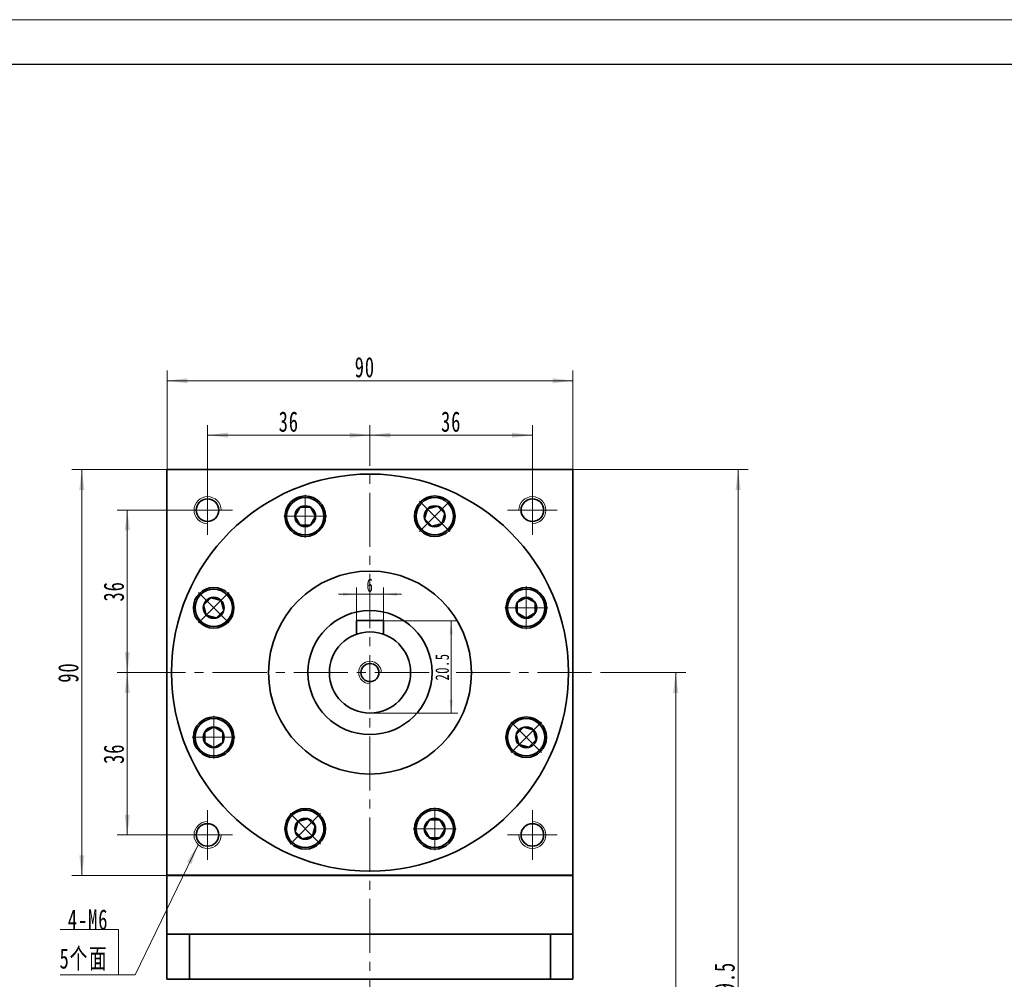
# Model space of a CAD drawing. Header units: millimetres. Extents: x -67 to 765, y -51 to 538.
# Tile 4 of 4: x 329 to 547, y 325 to 538. Entities that reach past the tile are written whole.
import ezdxf

# ---------------------------------------------------------------- set-up
doc = ezdxf.new("R2010")
doc.units = ezdxf.units.MM
doc.set_wipeout_variables(frame=1)
doc.linetypes.add('点画线', pattern=[18, 12, -2, 2, -2])
doc.layers.get('0').update_dxf_attribs({"lineweight": 35})
for name, color, linetype, lineweight in [('EB0', 7, 'Continuous', 35), ('中心线层', 1, '点画线', 18), ('图框_外框线', 7, 'Continuous', 18), ('尺寸线层', 3, 'Continuous', 18), ('粗实线', 7, 'Continuous', 50), ('粗实线层', 7, 'Continuous', 35)]:
    doc.layers.add(name, color=color, linetype=linetype, lineweight=lineweight)
doc.styles.add('标准', font='txt', dxfattribs={"width": 0.667})
doc.dimstyles.new('a4-1-1', dxfattribs={"dimtxt": 3, "dimasz": 3, "dimexe": 1.5, "dimexo": 0, "dimgap": 0.5, "dimtad": 1, "dimdec": 3, "dimdsep": 46, "dimtxsty": '标准', "dimblk": '_CAXARROW', "dimcen": 0, "dimdle": 4, "dimazin": 2, "dimtfac": 0.707107, "dimtdec": 3, "dimtix": 1, "dimtmove": 2, "dimatfit": 3, "dimfxl": 1, "dimfrac": 2, "dimtolj": 1, "dimtzin": 0, "dimarcsym": 1})

# ---------------------------------------------------------------- blocks, each defined once
blk = doc.blocks.new('*X10')
at = {"layer": '尺寸线层', "linetype": 'Continuous', "transparency": 16777216}
for points in [[(361.33, 457.81), (365.83, 458.37), (365.83, 457.24)], [(451.33, 457.81), (446.83, 458.37), (446.83, 457.24)]]:
    blk.add_hatch(color=0, dxfattribs=at).paths.add_polyline_path(points, flags=0)
at = {"layer": '尺寸线层', "color": 0, "linetype": 'Continuous', "transparency": 16777216}
for p, q in [((361.33, 438.12), (361.33, 460.06)), ((451.33, 438.12), (451.33, 460.06)), ((361.33, 457.81), (451.33, 457.81))]:
    blk.add_line(p, q, dxfattribs=at)
at = {"layer": '尺寸线层', "color": 0, "transparency": 16777216, "insert": (405.19, 460.78), "char_height": 4.5, "width": 9, "attachment_point": 5, "line_spacing_factor": 1.15057, "style": '标准'}
blk.add_mtext('\\T1.1;90', dxfattribs=at)
blk = doc.blocks.new('_CAXARROW')
blk.add_hatch(color=0).paths.add_polyline_path([(0, 0), (-1, 0.125), (-1, -0.125)], flags=0)
blk = doc.blocks.new('*X11')
at = {"layer": '尺寸线层', "linetype": 'Continuous', "transparency": 16777216}
for points in [[(370.33, 445.74), (374.83, 445.18), (374.83, 446.3)], [(406.33, 445.74), (401.83, 445.18), (401.83, 446.3)]]:
    blk.add_hatch(color=0, dxfattribs=at).paths.add_polyline_path(points, flags=0)
at = {"layer": '尺寸线层', "color": 0, "linetype": 'Continuous', "transparency": 16777216}
for p, q in [((370.33, 434.62), (370.33, 447.99)), ((406.33, 441.12), (406.33, 447.99)), ((406.33, 445.74), (370.33, 445.74))]:
    blk.add_line(p, q, dxfattribs=at)
at = {"layer": '尺寸线层', "color": 0, "transparency": 16777216, "insert": (388.33, 448.71), "char_height": 4.5, "width": 9, "attachment_point": 5, "line_spacing_factor": 1.15057, "style": '标准'}
blk.add_mtext('\\T1.1;36', dxfattribs=at)
blk = doc.blocks.new('*X12')
at = {"layer": '尺寸线层', "linetype": 'Continuous', "transparency": 16777216}
for points in [[(406.33, 445.74), (410.83, 446.3), (410.83, 445.18)], [(442.33, 445.74), (437.83, 446.3), (437.83, 445.18)]]:
    blk.add_hatch(color=0, dxfattribs=at).paths.add_polyline_path(points, flags=0)
at = {"layer": '尺寸线层', "color": 0, "linetype": 'Continuous', "transparency": 16777216}
for p, q in [((406.33, 441.12), (406.33, 447.99)), ((442.33, 434.62), (442.33, 447.99)), ((406.33, 445.74), (442.33, 445.74))]:
    blk.add_line(p, q, dxfattribs=at)
at = {"layer": '尺寸线层', "color": 0, "transparency": 16777216, "insert": (424.33, 448.71), "char_height": 4.5, "width": 9, "attachment_point": 5, "line_spacing_factor": 1.15057, "style": '标准'}
blk.add_mtext('\\T1.1;36', dxfattribs=at)
blk = doc.blocks.new('*X13')
at = {"layer": '尺寸线层', "linetype": 'Continuous', "transparency": 16777216}
for points in [[(352.52, 429.12), (353.09, 424.62), (351.96, 424.62)], [(352.52, 393.12), (353.09, 397.62), (351.96, 397.62)]]:
    blk.add_hatch(color=0, dxfattribs=at).paths.add_polyline_path(points, flags=0)
at = {"layer": '尺寸线层', "color": 0, "linetype": 'Continuous', "transparency": 16777216}
for p, q in [((364.83, 429.12), (350.27, 429.12)), ((352.52, 429.12), (352.52, 393.12)), ((353.44, 393.12), (350.27, 393.12))]:
    blk.add_line(p, q, dxfattribs=at)
at = {"layer": '尺寸线层', "color": 0, "transparency": 16777216, "insert": (349.55, 411.12), "char_height": 4.5, "width": 9, "attachment_point": 5, "rotation": 90, "line_spacing_factor": 1.15057, "style": '标准'}
blk.add_mtext('\\T1.1;36', dxfattribs=at)
blk = doc.blocks.new('*X14')
at = {"layer": '尺寸线层', "linetype": 'Continuous', "transparency": 16777216}
for points in [[(352.52, 393.12), (353.09, 388.62), (351.96, 388.62)], [(352.52, 357.12), (353.09, 361.62), (351.96, 361.62)]]:
    blk.add_hatch(color=0, dxfattribs=at).paths.add_polyline_path(points, flags=0)
at = {"layer": '尺寸线层', "color": 0, "linetype": 'Continuous', "transparency": 16777216}
for p, q in [((353.44, 393.12), (350.27, 393.12)), ((352.52, 393.12), (352.52, 357.12)), ((364.83, 357.12), (350.27, 357.12))]:
    blk.add_line(p, q, dxfattribs=at)
at = {"layer": '尺寸线层', "color": 0, "transparency": 16777216, "insert": (349.55, 375.12), "char_height": 4.5, "width": 9, "attachment_point": 5, "rotation": 90, "line_spacing_factor": 1.15057, "style": '标准'}
blk.add_mtext('\\T1.1;36', dxfattribs=at)
blk = doc.blocks.new('*X15')
at = {"layer": '尺寸线层', "linetype": 'Continuous', "transparency": 16777216}
for points in [[(487.94, 438.12), (488.5, 433.62), (487.38, 433.62)], [(487.94, 208.62), (488.5, 213.12), (487.38, 213.12)]]:
    blk.add_hatch(color=0, dxfattribs=at).paths.add_polyline_path(points, flags=0)
at = {"layer": '尺寸线层', "color": 0, "linetype": 'Continuous', "transparency": 16777216}
for p, q in [((451.33, 438.12), (490.19, 438.12)), ((487.94, 438.12), (487.94, 208.62)), ((451.33, 208.62), (490.19, 208.62))]:
    blk.add_line(p, q, dxfattribs=at)
at = {"layer": '尺寸线层', "color": 0, "transparency": 16777216, "insert": (484.96, 323.37), "char_height": 4.5, "width": 21.0008, "attachment_point": 5, "rotation": 90, "line_spacing_factor": 1.15057, "style": '标准'}
blk.add_mtext('\\T1.1;229.5', dxfattribs=at)
blk = doc.blocks.new('*X16')
at = {"layer": '尺寸线层', "linetype": 'Continuous', "transparency": 16777216}
for points in [[(474.1, 393.12), (474.66, 388.62), (473.53, 388.62)], [(474.1, 208.62), (474.66, 213.12), (473.53, 213.12)]]:
    blk.add_hatch(color=0, dxfattribs=at).paths.add_polyline_path(points, flags=0)
at = {"layer": '尺寸线层', "color": 0, "linetype": 'Continuous', "transparency": 16777216}
for p, q in [((457.98, 393.12), (476.35, 393.12)), ((474.1, 393.12), (474.1, 208.62)), ((451.33, 208.62), (476.35, 208.62))]:
    blk.add_line(p, q, dxfattribs=at)
at = {"layer": '尺寸线层', "color": 0, "transparency": 16777216, "insert": (471.11, 300.87), "char_height": 4.5, "width": 20.8061, "attachment_point": 5, "rotation": 90, "line_spacing_factor": 1.15057, "style": '标准'}
blk.add_mtext('\\T1.1;184.5', dxfattribs=at)
blk = doc.blocks.new('*X17')
at = {"layer": '尺寸线层', "linetype": 'Continuous', "transparency": 16777216}
for points in [[(424.33, 404.62), (424.7, 401.62), (423.95, 401.62)], [(424.33, 384.12), (424.7, 387.12), (423.95, 387.12)]]:
    blk.add_hatch(color=0, dxfattribs=at).paths.add_polyline_path(points, flags=0)
at = {"layer": '尺寸线层', "color": 0, "linetype": 'Continuous', "transparency": 16777216}
for p, q in [((409.33, 404.62), (425.83, 404.62)), ((424.33, 404.62), (424.33, 384.12)), ((406.33, 384.12), (425.83, 384.12))]:
    blk.add_line(p, q, dxfattribs=at)
at = {"layer": '尺寸线层', "color": 0, "transparency": 16777216, "insert": (422.34, 394.37), "char_height": 3, "width": 10.9547, "attachment_point": 5, "rotation": 90, "line_spacing_factor": 1.15057, "style": '标准'}
blk.add_mtext('\\T1.1;20.5', dxfattribs=at)
blk = doc.blocks.new('*X18')
at = {"layer": '尺寸线层', "linetype": 'Continuous'}
blk.add_hatch(color=0, dxfattribs=at).paths.add_polyline_path([(17.62, 28.86), (16.17, 24.56), (15.15, 25.05)], flags=0)
at = {"layer": '尺寸线层', "color": 0, "linetype": 'Continuous'}
blk.add_line((17.62, 28.86), (3.67, 0), dxfattribs=at)
at = {"layer": '尺寸线层', "color": 0}
for p, q in [((0, 10.09), (-12.97, 10.09)), ((0, 0), (0, 10.09)), ((3.67, 0), (0, 0)), ((0, 0), (-12.97, 0))]:
    blk.add_line(p, q, dxfattribs=at)
at = {"layer": '尺寸线层', "color": 0, "insert": (-2.25, 0.9), "char_height": 4.5, "width": 19.9754, "attachment_point": 9, "line_spacing_factor": 1.15057, "style": '标准'}
blk.add_mtext('\\T1.1;4-M6\\P5个面', dxfattribs=at)
blk = doc.blocks.new('*X26')
at = {"layer": '尺寸线层', "linetype": 'Continuous', "transparency": 16777216}
for points in [[(403.33, 410.48), (400.33, 410.1), (400.33, 410.85)], [(409.33, 410.48), (412.33, 410.1), (412.33, 410.85)]]:
    blk.add_hatch(color=0, dxfattribs=at).paths.add_polyline_path(points, flags=0)
at = {"layer": '尺寸线层', "color": 0, "linetype": 'Continuous', "transparency": 16777216}
for p, q in [((413.33, 410.48), (399.33, 410.48)), ((403.33, 404.62), (403.33, 411.98)), ((409.33, 404.62), (409.33, 411.98))]:
    blk.add_line(p, q, dxfattribs=at)
at = {"layer": '尺寸线层', "color": 0, "transparency": 16777216, "insert": (406.33, 412.46), "char_height": 3, "width": 6, "attachment_point": 5, "line_spacing_factor": 1.15057, "style": '标准'}
blk.add_mtext('\\T1.1;6', dxfattribs=at)
blk = doc.blocks.new('*X27')
at = {"layer": '中心线层', "linetype": '点画线', "lineweight": 18}
for p, q in [((0, -4.76), (0, 4.76)), ((-4.76, 0), (4.76, 0))]:
    blk.add_line(p, q, dxfattribs=at)
at = {"layer": '粗实线层'}
for p, q in [((-2.31, 0), (-1.15, 2)), ((-2.31, 0), (-1.15, -2)), ((-1.15, 2), (1.15, 2)), ((2.31, 0), (1.15, 2)), ((2.31, 0), (1.15, 2)), ((2.31, 0), (1.15, -2)), ((-1.15, -2), (1.15, -2))]:
    blk.add_line(p, q, dxfattribs=at)
blk.add_circle((0, 0), 2.31, dxfattribs=at)
for start, end in [(0, 180), (180, 360)]:
    blk.add_arc((0, 0), 4.14, start, end, dxfattribs=at)
blk = doc.blocks.new('*X28')
at = {"layer": '尺寸线层', "linetype": 'Continuous', "transparency": 16777216}
for points in [[(342.45, 438.12), (343.01, 433.62), (341.88, 433.62)], [(342.45, 348.12), (343.01, 352.62), (341.88, 352.62)]]:
    blk.add_hatch(color=0, dxfattribs=at).paths.add_polyline_path(points, flags=0)
at = {"layer": '尺寸线层', "color": 0, "linetype": 'Continuous', "transparency": 16777216}
for p, q in [((361.33, 438.12), (340.2, 438.12)), ((342.45, 438.12), (342.45, 348.12)), ((361.33, 348.12), (340.2, 348.12))]:
    blk.add_line(p, q, dxfattribs=at)
at = {"layer": '尺寸线层', "color": 0, "transparency": 16777216, "insert": (339.47, 393.12), "char_height": 4.5, "width": 9, "attachment_point": 5, "rotation": 90, "line_spacing_factor": 1.15057, "style": '标准'}
blk.add_mtext('\\T1.1;90', dxfattribs=at)

msp = doc.modelspace()

# ---------------------------------------------------------------- linework, layer by layer
at = {"layer": 'EB0'}
for p, q in [((451.3269, 335.1215), (361.3269, 335.1215)), ((361.3269, 335.1215), (361.3269, 325.1215)), ((366.3269, 335.1215), (366.3269, 325.1215)), ((446.3269, 335.1215), (446.3269, 325.1215)), ((451.3269, 335.1215), (451.3269, 325.1215)), ((451.3269, 325.1215), (361.3269, 325.1215))]:
    msp.add_line(p, q, dxfattribs=at)
at = {"layer": '中心线层'}
for p, q in [((406.3269, 204.9721), (406.3269, 441.1215)), ((370.3269, 423.6215), (370.3269, 434.6215)), ((442.3269, 434.6215), (442.3269, 423.6215)), ((364.8269, 429.1215), (375.8269, 429.1215)), ((436.8269, 429.1215), (447.8269, 429.1215)), ((353.435, 393.1215), (457.979, 393.1215)), ((370.3269, 351.6215), (370.3269, 362.6215)), ((442.3269, 362.6215), (442.3269, 351.6215)), ((375.8269, 357.1215), (364.8269, 357.1215)), ((447.8269, 357.1215), (436.8269, 357.1215))]:
    msp.add_line(p, q, dxfattribs=at)
at = {"layer": '粗实线', "lineweight": 40}
msp.add_line((451.3269, 348.1215), (361.3269, 348.1215), dxfattribs=at)
at = {"layer": '粗实线层'}
for p, q in [((361.3269, 438.1215), (451.3269, 438.1215)), ((361.3269, 348.1215), (361.3269, 438.1215)), ((451.3269, 348.1215), (451.3269, 438.1215)), ((409.3269, 404.6215), (403.3269, 404.6215)), ((403.3269, 404.6215), (403.3269, 401.6067)), ((409.3269, 404.6215), (409.3269, 401.6067)), ((361.3269, 348.1215), (361.3269, 335.1215)), ((451.3269, 335.1215), (451.3269, 348.1215)), ((361.3269, 335.1215), (451.3269, 335.1215))]:
    msp.add_line(p, q, dxfattribs=at)
for centre, radius in [((406.3269, 393.1215), 44), ((391.9763, 427.7669), 4.5), ((420.6775, 427.7669), 4.5), ((370.3269, 429.1215), 2.5), ((442.3269, 429.1215), 2.5), ((406.3269, 393.1215), 22.5), ((371.6814, 407.4721), 4.5), ((440.9724, 407.4721), 4.5), ((406.3269, 393.1215), 13.75), ((406.3269, 393.1215), 9), ((406.3269, 393.1215), 2), ((371.6814, 378.7708), 4.5), ((440.9724, 378.7708), 4.5), ((391.9763, 358.476), 4.5), ((420.6775, 358.476), 4.5), ((370.3269, 357.1215), 2.5), ((442.3269, 357.1215), 2.5)]:
    msp.add_circle(centre, radius, dxfattribs=at)
at = {"layer": '粗实线层', "lineweight": 18}
for centre, radius, start, end in [((370.3269, 429.1215), 3, 0, 270), ((442.3269, 429.1215), 3, 270, 180), ((406.3269, 393.1215), 2.5, 0, 270), ((370.3269, 357.1215), 3, 90, 360), ((442.3269, 357.1215), 3, 180, 90)]:
    msp.add_arc(centre, radius, start, end, dxfattribs=at)

# ---------------------------------------------------------------- block references
at = {"layer": '尺寸线层'}
msp.add_blockref('*X18', (350.5884, 326.1031), dxfattribs=at)

# ---------------------------------------------------------------- dimensions: what is measured, and where the dimension line sits
dim = msp.add_linear_dim(base=(451.3269, 457.8068), p1=(361.3269, 438.1215), p2=(451.3269, 438.1215), dimstyle='a4-1-1', override={"dimsah": 1, "dimtfac": 1, "dimtfill": 1, "dimtzin": 0}, dxfattribs=at)
dim.commit()
dim.dimension.update_dxf_attribs({"geometry": '*X10', "text_midpoint": (405.1941, 460.7816), "dimtype": 160})
for base, p1, p2, picture, middle in [((370.3269, 445.7387), (406.3269, 441.1215), (370.3269, 434.6215), '*X11', (388.3269, 448.7135)), ((442.3269, 445.7387), (406.3269, 441.1215), (442.3269, 434.6215), '*X12', (424.3269, 448.7135)), ((403.3269, 410.4794), (409.3269, 404.6215), (403.3269, 404.6215), '*X26', (406.3269, 412.4626))]:
    dim = msp.add_linear_dim(base=base, p1=p1, p2=p2, dimstyle='a4-1-1', override={"dimsah": 1, "dimtfill": 1, "dimtzin": 0}, dxfattribs=at)
    dim.commit()
    dim.dimension.update_dxf_attribs({"geometry": picture, "text_midpoint": middle})
for base, p1, p2, picture, middle in [((342.4471, 348.1215), (361.3269, 438.1215), (361.3269, 348.1215), '*X28', (339.4723, 393.1215)), ((487.93768, 208.62103), (451.32691, 438.12145), (451.32691, 208.62103), '*X15', (484.96282, 323.37124)), ((352.5239, 393.1215), (364.8269, 429.1215), (353.435, 393.1215), '*X13', (349.549, 411.1215)), ((424.3269, 384.1215), (409.3269, 404.6215), (406.3269, 384.1215), '*X17', (422.3437, 394.3715)), ((352.5239, 357.1215), (353.435, 393.1215), (364.8269, 357.1215), '*X14', (349.549, 375.1215)), ((474.09719, 208.62103), (457.97903, 393.12145), (451.32691, 208.62103), '*X16', (471.10976, 300.87124))]:
    dim = msp.add_linear_dim(base=base, p1=p1, p2=p2, angle=270, dimstyle='a4-1-1', override={"dimsah": 1, "dimtfill": 1, "dimtzin": 0}, dxfattribs=at)
    dim.commit()
    dim.dimension.update_dxf_attribs({"geometry": picture, "text_midpoint": middle})

# ---------------------------------------------------------------- next in the draw order: wipeouts: each hides what was drawn before it
for points in [[(396.1163, 427.7669), (396.1162, 427.7912), (396.116, 427.8155), (396.1156, 427.8397), (396.1151, 427.864), (396.1145, 427.8882), (396.1137, 427.9125), (396.1128, 427.9367), (396.1117, 427.961), (396.1105, 427.9852), (396.1092, 428.0094), (396.1077, 428.0336), (396.106, 428.0579), (396.1043, 428.082), (396.1024, 428.1062), (396.1003, 428.1304), (396.0981, 428.1546), (396.0957, 428.1787), (396.0933, 428.2029), (396.0906, 428.227), (396.0879, 428.2511), (396.085, 428.2752), (396.0819, 428.2992), (396.0787, 428.3233), (396.0754, 428.3473), (396.0719, 428.3713), (396.0683, 428.3953), (396.0646, 428.4193), (396.0607, 428.4433), (396.0566, 428.4672), (396.0525, 428.4911), (396.0525, 428.4911), (396.0144, 428.6798), (395.9676, 428.8665), (395.9122, 429.0508), (395.8482, 429.2324), (395.7759, 429.4108), (395.6954, 429.5856), (395.6069, 429.7565), (395.5105, 429.9231), (395.4064, 430.0851), (395.2949, 430.242), (395.1763, 430.3936), (395.0508, 430.5395), (394.9186, 430.6794), (394.78, 430.813), (394.6354, 430.9401), (394.485, 431.0602), (394.3292, 431.1733), (394.1683, 431.279), (394.0027, 431.3771), (393.8327, 431.4674), (393.6587, 431.5497), (393.4811, 431.6238), (393.3002, 431.6896), (393.1164, 431.7469), (392.9302, 431.7955), (392.7419, 431.8355), (392.5519, 431.8667), (392.3607, 431.889), (392.1687, 431.9025), (391.9763, 431.9069), (391.9763, 431.9069), (391.7838, 431.9025), (391.5918, 431.889), (391.4006, 431.8667), (391.2107, 431.8355), (391.0224, 431.7955), (390.8362, 431.7469), (390.6524, 431.6896), (390.4715, 431.6238), (390.2938, 431.5497), (390.1198, 431.4674), (389.9498, 431.3771), (389.7842, 431.279), (389.6233, 431.1733), (389.4675, 431.0602), (389.3172, 430.9401), (389.1726, 430.813), (389.034, 430.6794), (388.9018, 430.5395), (388.7762, 430.3936), (388.6576, 430.242), (388.5461, 430.0851), (388.4421, 429.9231), (388.3457, 429.7565), (388.2571, 429.5856), (388.1766, 429.4108), (388.1043, 429.2324), (388.0404, 429.0508), (387.985, 428.8665), (387.9382, 428.6798), (387.9001, 428.4911), (387.9001, 428.4911), (387.8959, 428.4672), (387.8919, 428.4433), (387.888, 428.4193), (387.8842, 428.3953), (387.8806, 428.3713), (387.8772, 428.3473), (387.8738, 428.3233), (387.8706, 428.2992), (387.8676, 428.2752), (387.8647, 428.2511), (387.8619, 428.227), (387.8593, 428.2029), (387.8568, 428.1787), (387.8545, 428.1546), (387.8523, 428.1304), (387.8502, 428.1062), (387.8483, 428.082), (387.8465, 428.0579), (387.8449, 428.0336), (387.8434, 428.0094), (387.842, 427.9852), (387.8408, 427.961), (387.8398, 427.9367), (387.8388, 427.9125), (387.8381, 427.8882), (387.8374, 427.864), (387.8369, 427.8397), (387.8366, 427.8155), (387.8363, 427.7912), (387.8363, 427.7669), (387.8363, 427.7669), (387.842, 427.5503), (387.859, 427.3342), (387.8872, 427.1193), (387.9267, 426.9062), (387.9773, 426.6954), (388.0389, 426.4876), (388.1113, 426.2833), (388.1942, 426.083), (388.2875, 425.8874), (388.3909, 425.6969), (388.5042, 425.5121), (388.6269, 425.3335), (388.7589, 425.1615), (388.8997, 424.9967), (389.0489, 424.8395), (389.2061, 424.6903), (389.3709, 424.5495), (389.5428, 424.4176), (389.7215, 424.2948), (389.9063, 424.1816), (390.0968, 424.0782), (390.2924, 423.9849), (390.4926, 423.9019), (390.6969, 423.8296), (390.9048, 423.768), (391.1155, 423.7174), (391.3286, 423.6779), (391.5435, 423.6496), (391.7596, 423.6326), (391.9763, 423.6269), (391.9763, 423.6269), (392.1929, 423.6326), (392.409, 423.6496), (392.6239, 423.6779), (392.837, 423.7174), (393.0478, 423.768), (393.2556, 423.8296), (393.4599, 423.9019), (393.6602, 423.9849), (393.8558, 424.0782), (394.0463, 424.1816), (394.2311, 424.2948), (394.4097, 424.4176), (394.5817, 424.5495), (394.7465, 424.6903), (394.9037, 424.8395), (395.0529, 424.9967), (395.1937, 425.1615), (395.3256, 425.3335), (395.4484, 425.5121), (395.5616, 425.6969), (395.665, 425.8874), (395.7584, 426.083), (395.8413, 426.2833), (395.9137, 426.4876), (395.9752, 426.6954), (396.0258, 426.9062), (396.0653, 427.1193), (396.0936, 427.3342), (396.1106, 427.5503)], [(423.605, 424.8395), (423.6221, 424.8567), (423.6391, 424.874), (423.656, 424.8914), (423.6728, 424.9089), (423.6895, 424.9265), (423.7061, 424.9442), (423.7226, 424.962), (423.7389, 424.9799), (423.7552, 424.9979), (423.7714, 425.016), (423.7875, 425.0342), (423.8034, 425.0525), (423.8193, 425.0708), (423.835, 425.0893), (423.8507, 425.1078), (423.8662, 425.1265), (423.8816, 425.1452), (423.8969, 425.164), (423.9121, 425.1829), (423.9272, 425.2019), (423.9422, 425.221), (423.9571, 425.2402), (423.9718, 425.2595), (423.9864, 425.2788), (424.001, 425.2983), (424.0154, 425.3178), (424.0297, 425.3374), (424.0439, 425.3571), (424.0579, 425.3768), (424.0719, 425.3967), (424.0719, 425.3967), (424.1784, 425.557), (424.2773, 425.7221), (424.3685, 425.8917), (424.4517, 426.0653), (424.5267, 426.2425), (424.5934, 426.4231), (424.6516, 426.6066), (424.7012, 426.7926), (424.7422, 426.9806), (424.7743, 427.1704), (424.7976, 427.3615), (424.812, 427.5535), (424.8175, 427.7459), (424.814, 427.9383), (424.8015, 428.1304), (424.7802, 428.3217), (424.75, 428.5118), (424.7109, 428.7003), (424.6632, 428.8868), (424.6068, 429.0708), (424.542, 429.2521), (424.4688, 429.4301), (424.3874, 429.6045), (424.2979, 429.775), (424.2007, 429.9411), (424.0958, 430.1025), (423.9836, 430.2589), (423.8642, 430.4099), (423.7379, 430.5551), (423.605, 430.6944), (423.605, 430.6944), (423.4657, 430.8273), (423.3205, 430.9536), (423.1695, 431.073), (423.0131, 431.1852), (422.8517, 431.2901), (422.6856, 431.3873), (422.5151, 431.4768), (422.3407, 431.5582), (422.1627, 431.6314), (421.9814, 431.6962), (421.7974, 431.7526), (421.6109, 431.8003), (421.4224, 431.8394), (421.2323, 431.8696), (421.041, 431.8909), (420.8489, 431.9034), (420.6565, 431.9069), (420.4641, 431.9014), (420.2721, 431.887), (420.081, 431.8637), (419.8912, 431.8316), (419.7032, 431.7906), (419.5172, 431.741), (419.3337, 431.6828), (419.1531, 431.6161), (418.9759, 431.5411), (418.8023, 431.4579), (418.6328, 431.3667), (418.4676, 431.2678), (418.3073, 431.1613), (418.3073, 431.1613), (418.2874, 431.1473), (418.2677, 431.1333), (418.248, 431.1191), (418.2284, 431.1048), (418.2089, 431.0904), (418.1894, 431.0758), (418.1701, 431.0612), (418.1508, 431.0465), (418.1316, 431.0316), (418.1125, 431.0166), (418.0935, 431.0015), (418.0746, 430.9863), (418.0558, 430.971), (418.0371, 430.9556), (418.0184, 430.9401), (417.9999, 430.9244), (417.9814, 430.9087), (417.9631, 430.8928), (417.9448, 430.8769), (417.9266, 430.8608), (417.9085, 430.8446), (417.8905, 430.8283), (417.8726, 430.812), (417.8548, 430.7955), (417.8371, 430.7789), (417.8195, 430.7622), (417.802, 430.7454), (417.7846, 430.7285), (417.7673, 430.7115), (417.7501, 430.6944), (417.7501, 430.6944), (417.6009, 430.5371), (417.4602, 430.3723), (417.3282, 430.2004), (417.2054, 430.0217), (417.0922, 429.8369), (416.9888, 429.6465), (416.8955, 429.4508), (416.8125, 429.2506), (416.7402, 429.0463), (416.6786, 428.8384), (416.628, 428.6277), (416.5885, 428.4146), (416.5602, 428.1997), (416.5432, 427.9836), (416.5375, 427.7669), (416.5432, 427.5503), (416.5602, 427.3342), (416.5885, 427.1193), (416.628, 426.9062), (416.6786, 426.6954), (416.7402, 426.4876), (416.8125, 426.2833), (416.8955, 426.083), (416.9888, 425.8874), (417.0922, 425.6969), (417.2054, 425.5121), (417.3282, 425.3335), (417.4602, 425.1615), (417.6009, 424.9967), (417.7501, 424.8395), (417.7501, 424.8395), (417.9073, 424.6903), (418.0721, 424.5495), (418.2441, 424.4176), (418.4227, 424.2948), (418.6075, 424.1816), (418.798, 424.0782), (418.9936, 423.9849), (419.1939, 423.9019), (419.3982, 423.8296), (419.606, 423.768), (419.8168, 423.7174), (420.0299, 423.6779), (420.2448, 423.6496), (420.4609, 423.6326), (420.6775, 423.6269), (420.8942, 423.6326), (421.1103, 423.6496), (421.3252, 423.6779), (421.5383, 423.7174), (421.749, 423.768), (421.9569, 423.8296), (422.1612, 423.9019), (422.3614, 423.9849), (422.5571, 424.0782), (422.7475, 424.1816), (422.9323, 424.2948), (423.111, 424.4176), (423.2829, 424.5495), (423.4477, 424.6903)], [(374.6088, 410.3995), (374.5916, 410.4166), (374.5743, 410.4336), (374.5569, 410.4505), (374.5394, 410.4673), (374.5218, 410.484), (374.5041, 410.5006), (374.4863, 410.5171), (374.4684, 410.5335), (374.4504, 410.5498), (374.4324, 410.5659), (374.4142, 410.582), (374.3959, 410.598), (374.3775, 410.6138), (374.3591, 410.6296), (374.3405, 410.6452), (374.3219, 410.6607), (374.3031, 410.6762), (374.2843, 410.6915), (374.2654, 410.7067), (374.2464, 410.7218), (374.2273, 410.7367), (374.2081, 410.7516), (374.1889, 410.7664), (374.1695, 410.781), (374.1501, 410.7955), (374.1306, 410.8099), (374.111, 410.8242), (374.0913, 410.8384), (374.0715, 410.8525), (374.0517, 410.8664), (374.0517, 410.8664), (373.8913, 410.9729), (373.7262, 411.0719), (373.5567, 411.163), (373.3831, 411.2462), (373.2058, 411.3212), (373.0252, 411.3879), (372.8418, 411.4461), (372.6558, 411.4958), (372.4677, 411.5367), (372.2779, 411.5689), (372.0869, 411.5922), (371.8949, 411.6066), (371.7025, 411.612), (371.51, 411.6085), (371.3179, 411.5961), (371.1266, 411.5747), (370.9365, 411.5445), (370.7481, 411.5055), (370.5616, 411.4577), (370.3775, 411.4014), (370.1963, 411.3365), (370.0183, 411.2633), (369.8438, 411.1819), (369.6734, 411.0925), (369.5073, 410.9952), (369.3459, 410.8904), (369.1895, 410.7781), (369.0385, 410.6587), (368.8932, 410.5324), (368.754, 410.3995), (368.754, 410.3995), (368.6211, 410.2603), (368.4948, 410.115), (368.3754, 409.964), (368.2631, 409.8077), (368.1583, 409.6462), (368.061, 409.4801), (367.9716, 409.3097), (367.8902, 409.1352), (367.817, 408.9572), (367.7521, 408.776), (367.6958, 408.5919), (367.648, 408.4055), (367.609, 408.217), (367.5788, 408.0269), (367.5574, 407.8356), (367.545, 407.6435), (367.5415, 407.451), (367.5469, 407.2586), (367.5613, 407.0667), (367.5846, 406.8756), (367.6168, 406.6858), (367.6577, 406.4977), (367.7074, 406.3117), (367.7656, 406.1283), (367.8323, 405.9477), (367.9073, 405.7704), (367.9905, 405.5968), (368.0816, 405.4273), (368.1806, 405.2622), (368.2871, 405.1018), (368.2871, 405.1018), (368.301, 405.082), (368.3151, 405.0622), (368.3293, 405.0425), (368.3436, 405.0229), (368.358, 405.0034), (368.3725, 404.984), (368.3871, 404.9646), (368.4019, 404.9454), (368.4168, 404.9262), (368.4317, 404.9071), (368.4468, 404.8881), (368.462, 404.8692), (368.4773, 404.8504), (368.4928, 404.8316), (368.5083, 404.813), (368.5239, 404.7944), (368.5397, 404.776), (368.5555, 404.7576), (368.5715, 404.7393), (368.5876, 404.7212), (368.6037, 404.7031), (368.62, 404.6851), (368.6364, 404.6672), (368.6529, 404.6494), (368.6695, 404.6317), (368.6862, 404.6141), (368.703, 404.5966), (368.7199, 404.5792), (368.7369, 404.5619), (368.754, 404.5447), (368.754, 404.5447), (368.9112, 404.3955), (369.076, 404.2547), (369.248, 404.1227), (369.4266, 404), (369.6114, 403.8867), (369.8019, 403.7833), (369.9975, 403.69), (370.1978, 403.6071), (370.4021, 403.5347), (370.6099, 403.4731), (370.8207, 403.4225), (371.0338, 403.3831), (371.2487, 403.3548), (371.4648, 403.3378), (371.6814, 403.3321), (371.8981, 403.3378), (372.1142, 403.3548), (372.3291, 403.3831), (372.5422, 403.4225), (372.7529, 403.4731), (372.9608, 403.5347), (373.1651, 403.6071), (373.3653, 403.69), (373.5609, 403.7833), (373.7514, 403.8867), (373.9362, 404), (374.1149, 404.1227), (374.2868, 404.2547), (374.4516, 404.3955), (374.6088, 404.5447), (374.6088, 404.5447), (374.758, 404.7019), (374.8988, 404.8667), (375.0308, 405.0386), (375.1535, 405.2173), (375.2668, 405.4021), (375.3702, 405.5926), (375.4635, 405.7882), (375.5464, 405.9884), (375.6188, 406.1927), (375.6804, 406.4006), (375.731, 406.6113), (375.7705, 406.8244), (375.7987, 407.0393), (375.8158, 407.2554), (375.8214, 407.4721), (375.8158, 407.6888), (375.7987, 407.9048), (375.7705, 408.1197), (375.731, 408.3328), (375.6804, 408.5436), (375.6188, 408.7514), (375.5464, 408.9557), (375.4635, 409.156), (375.3702, 409.3516), (375.2668, 409.5421), (375.1535, 409.7269), (375.0308, 409.9055), (374.8988, 410.0775), (374.758, 410.2423)], [(440.9724, 403.3321), (440.9967, 403.3322), (441.0209, 403.3324), (441.0452, 403.3327), (441.0694, 403.3332), (441.0937, 403.3339), (441.1179, 403.3346), (441.1422, 403.3356), (441.1664, 403.3366), (441.1907, 403.3378), (441.2149, 403.3392), (441.2391, 403.3407), (441.2633, 403.3423), (441.2875, 403.3441), (441.3117, 403.346), (441.3359, 403.3481), (441.36, 403.3503), (441.3842, 403.3526), (441.4083, 403.3551), (441.4324, 403.3577), (441.4565, 403.3605), (441.4806, 403.3634), (441.5047, 403.3664), (441.5288, 403.3696), (441.5528, 403.373), (441.5768, 403.3764), (441.6008, 403.3801), (441.6248, 403.3838), (441.6487, 403.3877), (441.6726, 403.3917), (441.6965, 403.3959), (441.6965, 403.3959), (441.8852, 403.434), (442.0719, 403.4808), (442.2563, 403.5362), (442.4378, 403.6001), (442.6162, 403.6724), (442.7911, 403.7529), (442.962, 403.8415), (443.1286, 403.9379), (443.2905, 404.042), (443.4475, 404.1534), (443.5991, 404.272), (443.745, 404.3976), (443.8849, 404.5298), (444.0185, 404.6684), (444.1455, 404.813), (444.2657, 404.9633), (444.3787, 405.1191), (444.4844, 405.28), (444.5825, 405.4456), (444.6728, 405.6156), (444.7551, 405.7897), (444.8292, 405.9673), (444.895, 406.1482), (444.9523, 406.332), (445.001, 406.5182), (445.041, 406.7065), (445.0722, 406.8964), (445.0945, 407.0876), (445.1079, 407.2796), (445.1124, 407.4721), (445.1124, 407.4721), (445.1079, 407.6645), (445.0945, 407.8565), (445.0722, 408.0477), (445.041, 408.2377), (445.001, 408.426), (444.9523, 408.6122), (444.895, 408.796), (444.8292, 408.9769), (444.7551, 409.1545), (444.6728, 409.3285), (444.5825, 409.4985), (444.4844, 409.6641), (444.3787, 409.825), (444.2657, 409.9808), (444.1455, 410.1312), (444.0185, 410.2758), (443.8849, 410.4144), (443.745, 410.5466), (443.5991, 410.6721), (443.4475, 410.7907), (443.2905, 410.9022), (443.1286, 411.0063), (442.962, 411.1027), (442.7911, 411.1912), (442.6162, 411.2717), (442.4378, 411.344), (442.2563, 411.408), (442.0719, 411.4634), (441.8852, 411.5102), (441.6965, 411.5483), (441.6965, 411.5483), (441.6726, 411.5524), (441.6487, 411.5565), (441.6248, 411.5604), (441.6008, 411.5641), (441.5768, 411.5677), (441.5528, 411.5712), (441.5288, 411.5745), (441.5047, 411.5777), (441.4806, 411.5808), (441.4565, 411.5837), (441.4324, 411.5864), (441.4083, 411.5891), (441.3842, 411.5915), (441.36, 411.5939), (441.3359, 411.5961), (441.3117, 411.5982), (441.2875, 411.6001), (441.2633, 411.6018), (441.2391, 411.6035), (441.2149, 411.605), (441.1907, 411.6063), (441.1664, 411.6075), (441.1422, 411.6086), (441.1179, 411.6095), (441.0937, 411.6103), (441.0694, 411.6109), (441.0452, 411.6114), (441.0209, 411.6118), (440.9967, 411.612), (440.9724, 411.6121), (440.9724, 411.6121), (440.7557, 411.6064), (440.5396, 411.5894), (440.3248, 411.5611), (440.1116, 411.5216), (439.9009, 411.471), (439.6931, 411.4095), (439.4887, 411.3371), (439.2885, 411.2542), (439.0929, 411.1608), (438.9024, 411.0574), (438.7176, 410.9442), (438.539, 410.8214), (438.367, 410.6895), (438.2022, 410.5487), (438.045, 410.3995), (437.8958, 410.2423), (437.755, 410.0775), (437.6231, 409.9055), (437.5003, 409.7269), (437.387, 409.5421), (437.2836, 409.3516), (437.1903, 409.156), (437.1074, 408.9557), (437.035, 408.7514), (436.9735, 408.5436), (436.9229, 408.3328), (436.8834, 408.1197), (436.8551, 407.9048), (436.8381, 407.6888), (436.8324, 407.4721), (436.8324, 407.4721), (436.8381, 407.2554), (436.8551, 407.0393), (436.8834, 406.8244), (436.9229, 406.6113), (436.9735, 406.4006), (437.035, 406.1927), (437.1074, 405.9884), (437.1903, 405.7882), (437.2836, 405.5926), (437.387, 405.4021), (437.5003, 405.2173), (437.6231, 405.0386), (437.755, 404.8667), (437.8958, 404.7019), (438.045, 404.5447), (438.2022, 404.3955), (438.367, 404.2547), (438.539, 404.1227), (438.7176, 404), (438.9024, 403.8867), (439.0929, 403.7833), (439.2885, 403.69), (439.4887, 403.6071), (439.6931, 403.5347), (439.9009, 403.4731), (440.1116, 403.4225), (440.3248, 403.3831), (440.5396, 403.3548), (440.7557, 403.3378)], [(371.6814, 382.9108), (371.6572, 382.9108), (371.6329, 382.9105), (371.6086, 382.9102), (371.5844, 382.9097), (371.5601, 382.909), (371.5359, 382.9083), (371.5116, 382.9073), (371.4874, 382.9063), (371.4632, 382.9051), (371.4389, 382.9037), (371.4147, 382.9022), (371.3905, 382.9006), (371.3663, 382.8988), (371.3421, 382.8969), (371.3179, 382.8948), (371.2938, 382.8926), (371.2696, 382.8903), (371.2455, 382.8878), (371.2214, 382.8852), (371.1973, 382.8824), (371.1732, 382.8795), (371.1491, 382.8765), (371.1251, 382.8733), (371.101, 382.8699), (371.077, 382.8665), (371.053, 382.8629), (371.029, 382.8591), (371.0051, 382.8552), (370.9812, 382.8512), (370.9573, 382.847), (370.9573, 382.847), (370.7686, 382.8089), (370.5819, 382.7621), (370.3975, 382.7067), (370.216, 382.6428), (370.0376, 382.5705), (369.8627, 382.49), (369.6918, 382.4014), (369.5252, 382.305), (369.3633, 382.201), (369.2063, 382.0895), (369.0548, 381.9709), (368.9088, 381.8453), (368.7689, 381.7131), (368.6353, 381.5745), (368.5083, 381.4299), (368.3881, 381.2796), (368.2751, 381.1238), (368.1694, 380.9629), (368.0713, 380.7973), (367.981, 380.6273), (367.8987, 380.4533), (367.8246, 380.2756), (367.7588, 380.0947), (367.7015, 379.9109), (367.6528, 379.7247), (367.6128, 379.5364), (367.5816, 379.3465), (367.5593, 379.1553), (367.5459, 378.9633), (367.5414, 378.7708), (367.5414, 378.7708), (367.5459, 378.5784), (367.5593, 378.3864), (367.5816, 378.1952), (367.6128, 378.0052), (367.6528, 377.8169), (367.7015, 377.6307), (367.7588, 377.4469), (367.8246, 377.266), (367.8987, 377.0884), (367.981, 376.9144), (368.0713, 376.7444), (368.1694, 376.5788), (368.2751, 376.4179), (368.3881, 376.2621), (368.5083, 376.1117), (368.6353, 375.9671), (368.7689, 375.8285), (368.9088, 375.6963), (369.0548, 375.5708), (369.2063, 375.4522), (369.3633, 375.3407), (369.5252, 375.2366), (369.6918, 375.1402), (369.8627, 375.0517), (370.0376, 374.9712), (370.216, 374.8989), (370.3975, 374.8349), (370.5819, 374.7795), (370.7686, 374.7327), (370.9573, 374.6946), (370.9573, 374.6946), (370.9812, 374.6905), (371.0051, 374.6864), (371.029, 374.6825), (371.053, 374.6788), (371.077, 374.6752), (371.101, 374.6717), (371.1251, 374.6684), (371.1491, 374.6652), (371.1732, 374.6621), (371.1973, 374.6592), (371.2214, 374.6565), (371.2455, 374.6538), (371.2696, 374.6514), (371.2938, 374.649), (371.3179, 374.6468), (371.3421, 374.6448), (371.3663, 374.6428), (371.3905, 374.6411), (371.4147, 374.6394), (371.4389, 374.6379), (371.4632, 374.6366), (371.4874, 374.6354), (371.5116, 374.6343), (371.5359, 374.6334), (371.5601, 374.6326), (371.5844, 374.632), (371.6086, 374.6315), (371.6329, 374.6311), (371.6572, 374.6309), (371.6814, 374.6308), (371.6814, 374.6308), (371.8981, 374.6365), (372.1142, 374.6535), (372.3291, 374.6818), (372.5422, 374.7213), (372.7529, 374.7719), (372.9608, 374.8334), (373.1651, 374.9058), (373.3653, 374.9887), (373.5609, 375.0821), (373.7514, 375.1855), (373.9362, 375.2987), (374.1149, 375.4215), (374.2868, 375.5534), (374.4516, 375.6942), (374.6088, 375.8434), (374.758, 376.0006), (374.8988, 376.1654), (375.0308, 376.3374), (375.1535, 376.516), (375.2668, 376.7008), (375.3702, 376.8913), (375.4635, 377.0869), (375.5464, 377.2872), (375.6188, 377.4915), (375.6804, 377.6993), (375.731, 377.9101), (375.7705, 378.1232), (375.7987, 378.3381), (375.8158, 378.5542), (375.8214, 378.7708), (375.8214, 378.7708), (375.8158, 378.9875), (375.7987, 379.2036), (375.7705, 379.4185), (375.731, 379.6316), (375.6804, 379.8423), (375.6188, 380.0502), (375.5464, 380.2545), (375.4635, 380.4547), (375.3702, 380.6503), (375.2668, 380.8408), (375.1535, 381.0256), (375.0308, 381.2043), (374.8988, 381.3762), (374.758, 381.541), (374.6088, 381.6982), (374.4516, 381.8474), (374.2868, 381.9882), (374.1149, 382.1202), (373.9362, 382.2429), (373.7514, 382.3562), (373.5609, 382.4596), (373.3653, 382.5529), (373.1651, 382.6358), (372.9608, 382.7082), (372.7529, 382.7698), (372.5422, 382.8204), (372.3291, 382.8599), (372.1142, 382.8881), (371.8981, 382.9051)], [(438.045, 375.8434), (438.0622, 375.8263), (438.0795, 375.8093), (438.0969, 375.7924), (438.1144, 375.7756), (438.132, 375.7589), (438.1497, 375.7423), (438.1675, 375.7258), (438.1854, 375.7094), (438.2034, 375.6931), (438.2215, 375.677), (438.2396, 375.6609), (438.2579, 375.6449), (438.2763, 375.6291), (438.2947, 375.6133), (438.3133, 375.5977), (438.3319, 375.5822), (438.3507, 375.5667), (438.3695, 375.5514), (438.3884, 375.5362), (438.4074, 375.5211), (438.4265, 375.5062), (438.4457, 375.4913), (438.4649, 375.4765), (438.4843, 375.4619), (438.5037, 375.4474), (438.5232, 375.433), (438.5428, 375.4187), (438.5625, 375.4045), (438.5823, 375.3904), (438.6021, 375.3765), (438.6021, 375.3765), (438.7625, 375.27), (438.9276, 375.171), (439.0971, 375.0799), (439.2707, 374.9967), (439.448, 374.9217), (439.6286, 374.855), (439.812, 374.7968), (439.998, 374.7471), (440.1861, 374.7062), (440.3759, 374.674), (440.567, 374.6507), (440.7589, 374.6363), (440.9513, 374.6309), (441.1438, 374.6344), (441.3359, 374.6468), (441.5272, 374.6682), (441.7173, 374.6984), (441.9058, 374.7374), (442.0922, 374.7852), (442.2763, 374.8415), (442.4575, 374.9064), (442.6355, 374.9796), (442.81, 375.061), (442.9804, 375.1504), (443.1465, 375.2477), (443.308, 375.3525), (443.4643, 375.4648), (443.6153, 375.5842), (443.7606, 375.7105), (443.8998, 375.8434), (443.8998, 375.8434), (444.0327, 375.9826), (444.159, 376.1279), (444.2784, 376.2789), (444.3907, 376.4352), (444.4955, 376.5967), (444.5928, 376.7628), (444.6822, 376.9332), (444.7636, 377.1077), (444.8368, 377.2857), (444.9017, 377.4669), (444.9581, 377.651), (445.0058, 377.8374), (445.0448, 378.0259), (445.075, 378.216), (445.0964, 378.4073), (445.1088, 378.5994), (445.1123, 378.7919), (445.1069, 378.9843), (445.0925, 379.1763), (445.0692, 379.3673), (445.037, 379.5571), (444.9961, 379.7452), (444.9465, 379.9312), (444.8882, 380.1146), (444.8215, 380.2952), (444.7465, 380.4725), (444.6633, 380.6461), (444.5722, 380.8156), (444.4732, 380.9807), (444.3667, 381.1411), (444.3667, 381.1411), (444.3528, 381.1609), (444.3387, 381.1807), (444.3245, 381.2004), (444.3102, 381.22), (444.2958, 381.2395), (444.2813, 381.2589), (444.2667, 381.2783), (444.2519, 381.2975), (444.237, 381.3167), (444.2221, 381.3358), (444.207, 381.3548), (444.1918, 381.3737), (444.1765, 381.3925), (444.1611, 381.4113), (444.1455, 381.4299), (444.1299, 381.4485), (444.1141, 381.4669), (444.0983, 381.4853), (444.0823, 381.5036), (444.0663, 381.5218), (444.0501, 381.5398), (444.0338, 381.5578), (444.0174, 381.5757), (444.0009, 381.5935), (443.9843, 381.6112), (443.9676, 381.6288), (443.9508, 381.6463), (443.9339, 381.6637), (443.9169, 381.681), (443.8998, 381.6982), (443.8998, 381.6982), (443.7426, 381.8474), (443.5778, 381.9882), (443.4058, 382.1202), (443.2272, 382.2429), (443.0424, 382.3562), (442.8519, 382.4596), (442.6563, 382.5529), (442.456, 382.6358), (442.2517, 382.7082), (442.0439, 382.7698), (441.8331, 382.8204), (441.62, 382.8599), (441.4051, 382.8881), (441.1891, 382.9051), (440.9724, 382.9108), (440.7557, 382.9051), (440.5396, 382.8881), (440.3248, 382.8599), (440.1116, 382.8204), (439.9009, 382.7698), (439.6931, 382.7082), (439.4887, 382.6358), (439.2885, 382.5529), (439.0929, 382.4596), (438.9024, 382.3562), (438.7176, 382.2429), (438.539, 382.1202), (438.367, 381.9882), (438.2022, 381.8474), (438.045, 381.6982), (438.045, 381.6982), (437.8958, 381.541), (437.755, 381.3762), (437.6231, 381.2043), (437.5003, 381.0256), (437.387, 380.8408), (437.2836, 380.6503), (437.1903, 380.4547), (437.1074, 380.2545), (437.035, 380.0502), (436.9735, 379.8423), (436.9229, 379.6316), (436.8834, 379.4185), (436.8551, 379.2036), (436.8381, 378.9875), (436.8324, 378.7708), (436.8381, 378.5542), (436.8551, 378.3381), (436.8834, 378.1232), (436.9229, 377.9101), (436.9735, 377.6993), (437.035, 377.4915), (437.1074, 377.2872), (437.1903, 377.0869), (437.2836, 376.8913), (437.387, 376.7008), (437.5003, 376.516), (437.6231, 376.3374), (437.755, 376.1654), (437.8958, 376.0006)], [(389.0489, 361.4034), (389.0317, 361.3862), (389.0147, 361.3689), (388.9978, 361.3515), (388.981, 361.334), (388.9643, 361.3164), (388.9477, 361.2987), (388.9313, 361.2809), (388.9149, 361.263), (388.8986, 361.245), (388.8824, 361.2269), (388.8663, 361.2087), (388.8504, 361.1904), (388.8345, 361.1721), (388.8188, 361.1536), (388.8031, 361.1351), (388.7876, 361.1164), (388.7722, 361.0977), (388.7569, 361.0789), (388.7417, 361.06), (388.7266, 361.041), (388.7116, 361.0219), (388.6968, 361.0027), (388.682, 360.9834), (388.6674, 360.9641), (388.6528, 360.9446), (388.6384, 360.9251), (388.6241, 360.9055), (388.61, 360.8858), (388.5959, 360.8661), (388.5819, 360.8462), (388.5819, 360.8462), (388.4754, 360.6859), (388.3765, 360.5208), (388.2853, 360.3512), (388.2022, 360.1776), (388.1271, 360.0004), (388.0604, 359.8198), (388.0022, 359.6363), (387.9526, 359.4503), (387.9116, 359.2623), (387.8795, 359.0725), (387.8562, 358.8814), (387.8418, 358.6894), (387.8363, 358.497), (387.8398, 358.3046), (387.8523, 358.1125), (387.8736, 357.9212), (387.9038, 357.7311), (387.9429, 357.5426), (387.9906, 357.3561), (388.047, 357.1721), (388.1118, 356.9908), (388.185, 356.8128), (388.2664, 356.6384), (388.3559, 356.4679), (388.4531, 356.3018), (388.558, 356.1404), (388.6702, 355.984), (388.7897, 355.8331), (388.9159, 355.6878), (389.0489, 355.5485), (389.0489, 355.5485), (389.1881, 355.4156), (389.3334, 355.2893), (389.4843, 355.1699), (389.6407, 355.0577), (389.8021, 354.9528), (389.9682, 354.8556), (390.1387, 354.7661), (390.3131, 354.6847), (390.4911, 354.6115), (390.6724, 354.5467), (390.8564, 354.4903), (391.0429, 354.4426), (391.2314, 354.4035), (391.4215, 354.3733), (391.6128, 354.352), (391.8049, 354.3395), (391.9973, 354.336), (392.1898, 354.3415), (392.3817, 354.3559), (392.5728, 354.3792), (392.7626, 354.4113), (392.9507, 354.4523), (393.1366, 354.5019), (393.3201, 354.5601), (393.5007, 354.6268), (393.6779, 354.7019), (393.8515, 354.785), (394.0211, 354.8762), (394.1862, 354.9751), (394.3465, 355.0816), (394.3465, 355.0816), (394.3664, 355.0956), (394.3861, 355.1096), (394.4058, 355.1238), (394.4254, 355.1381), (394.445, 355.1525), (394.4644, 355.1671), (394.4837, 355.1817), (394.503, 355.1964), (394.5222, 355.2113), (394.5413, 355.2263), (394.5603, 355.2414), (394.5792, 355.2566), (394.598, 355.2719), (394.6167, 355.2873), (394.6354, 355.3028), (394.6539, 355.3185), (394.6724, 355.3342), (394.6908, 355.3501), (394.709, 355.366), (394.7272, 355.3821), (394.7453, 355.3983), (394.7633, 355.4146), (394.7812, 355.4309), (394.799, 355.4474), (394.8167, 355.464), (394.8343, 355.4807), (394.8518, 355.4975), (394.8692, 355.5144), (394.8865, 355.5314), (394.9037, 355.5485), (394.9037, 355.5485), (395.0529, 355.7058), (395.1937, 355.8706), (395.3256, 356.0425), (395.4484, 356.2212), (395.5616, 356.406), (395.665, 356.5964), (395.7584, 356.7921), (395.8413, 356.9923), (395.9137, 357.1966), (395.9752, 357.4045), (396.0258, 357.6152), (396.0653, 357.8283), (396.0936, 358.0432), (396.1106, 358.2593), (396.1163, 358.476), (396.1106, 358.6926), (396.0936, 358.9087), (396.0653, 359.1236), (396.0258, 359.3367), (395.9752, 359.5475), (395.9137, 359.7553), (395.8413, 359.9596), (395.7584, 360.1599), (395.665, 360.3555), (395.5616, 360.546), (395.4484, 360.7308), (395.3256, 360.9094), (395.1937, 361.0814), (395.0529, 361.2462), (394.9037, 361.4034), (394.9037, 361.4034), (394.7465, 361.5526), (394.5817, 361.6934), (394.4097, 361.8253), (394.2311, 361.9481), (394.0463, 362.0613), (393.8558, 362.1647), (393.6602, 362.258), (393.4599, 362.341), (393.2556, 362.4133), (393.0478, 362.4749), (392.837, 362.5255), (392.6239, 362.565), (392.409, 362.5933), (392.1929, 362.6103), (391.9763, 362.616), (391.7596, 362.6103), (391.5435, 362.5933), (391.3286, 362.565), (391.1155, 362.5255), (390.9048, 362.4749), (390.6969, 362.4133), (390.4926, 362.341), (390.2924, 362.258), (390.0968, 362.1647), (389.9063, 362.0613), (389.7215, 361.9481), (389.5428, 361.8253), (389.3709, 361.6934), (389.2061, 361.5526)], [(416.5375, 358.476), (416.5376, 358.4517), (416.5378, 358.4274), (416.5382, 358.4032), (416.5387, 358.3789), (416.5393, 358.3547), (416.5401, 358.3304), (416.541, 358.3062), (416.5421, 358.2819), (416.5433, 358.2577), (416.5446, 358.2335), (416.5461, 358.2093), (416.5478, 358.1851), (416.5495, 358.1609), (416.5515, 358.1367), (416.5535, 358.1125), (416.5557, 358.0883), (416.5581, 358.0642), (416.5606, 358.04), (416.5632, 358.0159), (416.5659, 357.9918), (416.5689, 357.9677), (416.5719, 357.9437), (416.5751, 357.9196), (416.5784, 357.8956), (416.5819, 357.8716), (416.5855, 357.8476), (416.5893, 357.8236), (416.5932, 357.7996), (416.5972, 357.7757), (416.6014, 357.7518), (416.6014, 357.7518), (416.6394, 357.5631), (416.6862, 357.3764), (416.7416, 357.1921), (416.8056, 357.0105), (416.8779, 356.8321), (416.9584, 356.6573), (417.047, 356.4864), (417.1434, 356.3198), (417.2474, 356.1578), (417.3589, 356.0009), (417.4775, 355.8493), (417.6031, 355.7034), (417.7353, 355.5635), (417.8738, 355.4299), (418.0184, 355.3028), (418.1688, 355.1827), (418.3246, 355.0696), (418.4855, 354.9639), (418.6511, 354.8658), (418.8211, 354.7755), (418.9951, 354.6932), (419.1728, 354.6191), (419.3537, 354.5533), (419.5374, 354.4961), (419.7236, 354.4474), (419.9119, 354.4074), (420.1019, 354.3762), (420.2931, 354.3539), (420.4851, 354.3404), (420.6775, 354.336), (420.6775, 354.336), (420.87, 354.3404), (421.062, 354.3539), (421.2532, 354.3762), (421.4431, 354.4074), (421.6314, 354.4474), (421.8176, 354.4961), (422.0014, 354.5533), (422.1823, 354.6191), (422.36, 354.6932), (422.534, 354.7755), (422.704, 354.8658), (422.8696, 354.9639), (423.0305, 355.0696), (423.1863, 355.1827), (423.3366, 355.3028), (423.4813, 355.4299), (423.6198, 355.5635), (423.752, 355.7034), (423.8776, 355.8493), (423.9962, 356.0009), (424.1077, 356.1578), (424.2117, 356.3198), (424.3081, 356.4864), (424.3967, 356.6573), (424.4772, 356.8321), (424.5495, 357.0105), (424.6134, 357.1921), (424.6688, 357.3764), (424.7156, 357.5631), (424.7537, 357.7518), (424.7537, 357.7518), (424.7579, 357.7757), (424.7619, 357.7996), (424.7658, 357.8236), (424.7696, 357.8476), (424.7732, 357.8716), (424.7766, 357.8956), (424.78, 357.9196), (424.7832, 357.9437), (424.7862, 357.9677), (424.7891, 357.9918), (424.7919, 358.0159), (424.7945, 358.04), (424.797, 358.0642), (424.7993, 358.0883), (424.8015, 358.1125), (424.8036, 358.1367), (424.8055, 358.1609), (424.8073, 358.1851), (424.8089, 358.2093), (424.8104, 358.2335), (424.8118, 358.2577), (424.813, 358.2819), (424.8141, 358.3062), (424.815, 358.3304), (424.8158, 358.3547), (424.8164, 358.3789), (424.8169, 358.4032), (424.8173, 358.4274), (424.8175, 358.4517), (424.8175, 358.476), (424.8175, 358.476), (424.8119, 358.6926), (424.7949, 358.9087), (424.7666, 359.1236), (424.7271, 359.3367), (424.6765, 359.5475), (424.6149, 359.7553), (424.5426, 359.9596), (424.4596, 360.1599), (424.3663, 360.3555), (424.2629, 360.546), (424.1496, 360.7308), (424.0269, 360.9094), (423.8949, 361.0814), (423.7542, 361.2462), (423.605, 361.4034), (423.4477, 361.5526), (423.2829, 361.6934), (423.111, 361.8253), (422.9323, 361.9481), (422.7475, 362.0613), (422.5571, 362.1647), (422.3614, 362.258), (422.1612, 362.341), (421.9569, 362.4133), (421.749, 362.4749), (421.5383, 362.5255), (421.3252, 362.565), (421.1103, 362.5933), (420.8942, 362.6103), (420.6775, 362.616), (420.6775, 362.616), (420.4609, 362.6103), (420.2448, 362.5933), (420.0299, 362.565), (419.8168, 362.5255), (419.606, 362.4749), (419.3982, 362.4133), (419.1939, 362.341), (418.9936, 362.258), (418.798, 362.1647), (418.6075, 362.0613), (418.4227, 361.9481), (418.2441, 361.8253), (418.0721, 361.6934), (417.9073, 361.5526), (417.7501, 361.4034), (417.6009, 361.2462), (417.4602, 361.0814), (417.3282, 360.9094), (417.2054, 360.7308), (417.0922, 360.546), (416.9888, 360.3555), (416.8955, 360.1599), (416.8125, 359.9596), (416.7402, 359.7553), (416.6786, 359.5475), (416.628, 359.3367), (416.5885, 359.1236), (416.5602, 358.9087), (416.5432, 358.6926)]]:
    msp.add_wipeout(points).dxf.layer = '粗实线层'

# ---------------------------------------------------------------- next in the draw order: linework, layer by layer
at = {"layer": '图框_外框线', "color": 3}
msp.add_lwpolyline([(-67.3362, -50.9037), (765.2291, -50.9037), (765.2291, 537.8389), (-67.3362, 537.8389)], close=True, dxfattribs=at)
at = {"layer": '图框_外框线', "color": 3, "lineweight": 25}
msp.add_lwpolyline([(-17.7787, -40.9923), (755.3176, -40.9923), (755.3176, 527.9274), (-17.7787, 527.9274)], close=True, dxfattribs=at)

# ---------------------------------------------------------------- next in the draw order: block references
at = {"layer": '粗实线层'}
for p, rotation in [((420.6775, 427.7669), 315.0000000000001), ((371.6814, 407.4721), 45.00000000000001), ((440.9724, 407.4721), 270), ((440.9724, 378.7708), 225.0000000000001), ((371.6814, 378.7708), 90), ((391.9763, 358.476), 135.0000000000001), ((420.6775, 358.476), 180)]:
    msp.add_blockref('*X27', p, dxfattribs=dict(at, rotation=rotation))
msp.add_blockref('*X27', (391.9763, 427.7669), dxfattribs=at)

doc.saveas('drawing.dxf')
